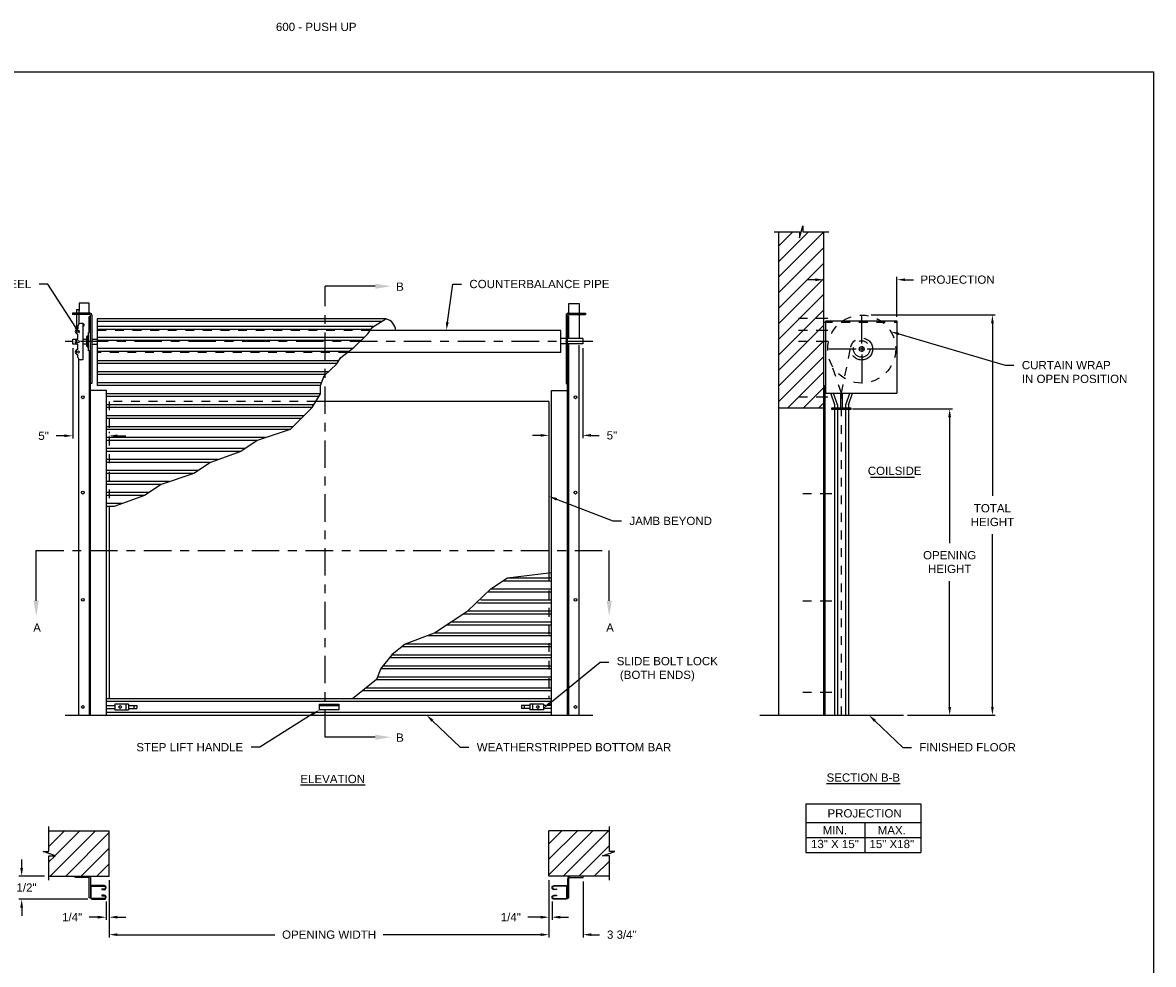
# Model space of a CAD drawing. Header units: inches. Extents: x 169.6 to 213.7, y 214.8 to 267.4.
# Tile 43 of 43: x 176.2 to 189.1, y 256.7 to 267.4. Entities that reach past the tile are written whole.
import ezdxf
from ezdxf import colors
from ezdxf.entities.mleader import LeaderData, LeaderLine
from ezdxf.math import Vec2, Vec3

# ---------------------------------------------------------------- set-up
doc = ezdxf.new("R2010")
doc.units = ezdxf.units.IN
doc.header["$LTSCALE"] = 0.25
doc.header["$MEASUREMENT"] = 0
for name, pattern in [('CENTER', [2, 1.25, -0.25, 0.25, -0.25]), ('CENTER2', [1.125, 0.75, -0.125, 0.125, -0.125]), ('HIDDEN', [0.375, 0.25, -0.125]), ('HIDDEN2', [0.1875, 0.125, -0.0625])]:
    doc.linetypes.add(name, pattern=pattern)
for name, color, linetype in [('ANNOTATIONS', 1, 'Continuous'), ('PUSH UP', 7, 'Continuous'), ('SECTION CUTS', 6, 'CENTER')]:
    doc.layers.add(name, color=color, linetype=linetype)
doc.styles.add('ARIAL', font='arial.ttf', dxfattribs={"height": 0.09375})
doc.styles.get("Standard").update_dxf_attribs({"font": 'romans.shx'})
doc.dimstyles.new('STANDARD$0', dxfattribs={"dimtxt": 0.09375, "dimasz": 0.09375, "dimexe": 0.03125, "dimexo": 0.046875, "dimgap": 0.09, "dimtad": 0, "dimtih": 1, "dimtoh": 1, "dimdec": 4, "dimzin": 0, "dimdsep": 46, "dimtxsty": 'ARIAL', "dimcen": 0.09, "dimadec": 0, "dimazin": 0, "dimtfac": 1, "dimtdec": 4, "dimtofl": 0, "dimtmove": 0, "dimatfit": 1, "dimfxl": 1, "dimtolj": 1, "dimtzin": 0, "dimarcsym": 0})
pattern_1 = [(45, (-18.84794, -0.0363), (-0.08838835, 0.08838835), [])]

# ---------------------------------------------------------------- blocks, each defined once
blk = doc.blocks.new('*D2')
at = {"layer": 'ANNOTATIONS', "color": 0, "lineweight": -2, "transparency": 16777216}
for p, q in [((176.769, 263.73), (176.769, 262.702)), ((176.675, 262.733), (176.581, 262.733)), ((177.185, 262.78), (177.185, 262.764)), ((177.278, 262.733), (177.372, 262.733))]:
    blk.add_line(p, q, dxfattribs=at)
at = {"layer": 'ANNOTATIONS', "color": 0, "transparency": 16777216}
for points in [[(176.675, 262.749), (176.675, 262.718), (176.769, 262.733)], [(177.278, 262.749), (177.278, 262.718), (177.185, 262.733)]]:
    blk.add_solid(points, dxfattribs=at)
at = {"layer": 'defpoints', "color": 0, "transparency": 16777216}
for p in [(176.769, 263.777), (176.769, 262.733), (177.185, 262.733)]:
    blk.add_point(p, dxfattribs=at)
at = {"layer": 'ANNOTATIONS', "color": 0, "transparency": 16777216, "insert": (176.438, 262.733), "char_height": 0.0938, "attachment_point": 5, "style": 'ARIAL'}
blk.add_mtext('\\A1;5"', dxfattribs=at)
blk = doc.blocks.new('*D3')
at = {"layer": 'ANNOTATIONS', "color": 0, "lineweight": -2, "transparency": 16777216}
for p, q in [((182.569, 263.731), (182.569, 262.707)), ((182.091, 262.738), (181.997, 262.738)), ((182.185, 262.785), (182.185, 262.77)), ((182.663, 262.738), (182.757, 262.738))]:
    blk.add_line(p, q, dxfattribs=at)
at = {"layer": 'ANNOTATIONS', "color": 0, "transparency": 16777216}
for points in [[(182.091, 262.754), (182.091, 262.723), (182.185, 262.738)], [(182.663, 262.754), (182.663, 262.723), (182.569, 262.738)]]:
    blk.add_solid(points, dxfattribs=at)
at = {"layer": 'defpoints', "color": 0, "transparency": 16777216}
for p in [(182.569, 263.778), (182.185, 262.738), (182.185, 262.738)]:
    blk.add_point(p, dxfattribs=at)
at = {"layer": 'ANNOTATIONS', "color": 0, "transparency": 16777216, "insert": (182.901, 262.738), "char_height": 0.0938, "attachment_point": 5, "style": 'ARIAL'}
blk.add_mtext('\\A1;5"', dxfattribs=at)
blk = doc.blocks.new('*D4')
at = {"layer": 'ANNOTATIONS', "color": 0, "lineweight": -2, "transparency": 16777216}
for p, q in [((185.31, 264.072), (185.31, 264.539)), ((186.142, 264.087), (186.142, 264.539)), ((185.216, 264.508), (185.122, 264.508)), ((186.236, 264.508), (186.33, 264.508))]:
    blk.add_line(p, q, dxfattribs=at)
at = {"layer": 'ANNOTATIONS', "color": 0, "transparency": 16777216}
for points in [[(185.216, 264.523), (185.216, 264.492), (185.31, 264.508)], [(186.236, 264.523), (186.236, 264.492), (186.142, 264.508)]]:
    blk.add_solid(points, dxfattribs=at)
at = {"layer": 'defpoints', "color": 0, "transparency": 16777216}
for p in [(186.142, 264.508), (185.31, 264.025), (186.142, 264.041)]:
    blk.add_point(p, dxfattribs=at)
at = {"layer": 'ANNOTATIONS', "color": 0, "transparency": 16777216, "insert": (186.832, 264.508), "char_height": 0.09375, "attachment_point": 5, "style": 'ARIAL'}
blk.add_mtext('\\A1;PROJECTION', dxfattribs=at)
blk = doc.blocks.new('*D5')
at = {"layer": 'ANNOTATIONS', "color": 0, "lineweight": -2, "transparency": 16777216}
for p, q in [((185.638, 263.038), (186.773, 263.038)), ((186.742, 262.944), (186.742, 261.514)), ((186.742, 259.65), (186.742, 261.079)), ((186.263, 259.556), (186.773, 259.556))]:
    blk.add_line(p, q, dxfattribs=at)
at = {"layer": 'ANNOTATIONS', "color": 0, "transparency": 16777216}
for points in [[(186.726, 262.944), (186.758, 262.944), (186.742, 263.038)], [(186.726, 259.65), (186.758, 259.65), (186.742, 259.556)]]:
    blk.add_solid(points, dxfattribs=at)
at = {"layer": 'defpoints', "color": 0, "transparency": 16777216}
for p in [(185.591, 263.038), (186.216, 259.556), (186.742, 259.556)]:
    blk.add_point(p, dxfattribs=at)
at = {"layer": 'ANNOTATIONS', "color": 0, "transparency": 16777216, "insert": (186.742, 261.297), "char_height": 0.09375, "attachment_point": 5, "style": 'ARIAL'}
blk.add_mtext('\\A1;OPENING\\PHEIGHT', dxfattribs=at)
blk = doc.blocks.new('*D6')
at = {"layer": 'ANNOTATIONS', "color": 0, "lineweight": -2, "transparency": 16777216}
for p, q in [((185.851, 264.107), (187.26, 264.107)), ((187.228, 264.013), (187.228, 262.049)), ((187.228, 259.65), (187.228, 261.614)), ((186.263, 259.556), (187.26, 259.556))]:
    blk.add_line(p, q, dxfattribs=at)
at = {"layer": 'ANNOTATIONS', "color": 0, "transparency": 16777216}
for points in [[(187.213, 264.013), (187.244, 264.013), (187.228, 264.107)], [(187.213, 259.65), (187.244, 259.65), (187.228, 259.556)]]:
    blk.add_solid(points, dxfattribs=at)
at = {"layer": 'defpoints', "color": 0, "transparency": 16777216}
for p in [(185.804, 264.107), (186.216, 259.556), (187.228, 259.556)]:
    blk.add_point(p, dxfattribs=at)
at = {"layer": 'ANNOTATIONS', "color": 0, "transparency": 16777216, "insert": (187.228, 261.831), "char_height": 0.0938, "attachment_point": 5, "style": 'ARIAL'}
blk.add_mtext('\\A1;TOTAL \\PHEIGHT', dxfattribs=at)
blk = doc.blocks.new('*D7')
at = {"layer": 'ANNOTATIONS', "color": 0, "lineweight": -2, "transparency": 16777216}
for p, q in [((177.185, 257.68), (177.185, 257.03)), ((182.185, 257.68), (182.185, 257.03)), ((177.278, 257.061), (179.068, 257.061)), ((182.091, 257.061), (180.301, 257.061))]:
    blk.add_line(p, q, dxfattribs=at)
at = {"layer": 'ANNOTATIONS', "color": 0, "transparency": 16777216}
for points in [[(177.278, 257.077), (177.278, 257.046), (177.185, 257.061)], [(182.091, 257.077), (182.091, 257.046), (182.185, 257.061)]]:
    blk.add_solid(points, dxfattribs=at)
at = {"layer": 'defpoints', "color": 0, "transparency": 16777216}
for p in [(177.185, 257.727), (182.185, 257.727), (182.185, 257.061)]:
    blk.add_point(p, dxfattribs=at)
at = {"layer": 'ANNOTATIONS', "color": 0, "transparency": 16777216, "insert": (179.685, 257.061), "char_height": 0.09375, "attachment_point": 5, "style": 'ARIAL'}
blk.add_mtext('\\A1;OPENING WIDTH', dxfattribs=at)
blk = doc.blocks.new('*D8')
at = {"layer": 'ANNOTATIONS', "color": 0, "lineweight": -2, "transparency": 16777216}
for p, q in [((182.185, 257.68), (182.185, 257.03)), ((182.573, 257.665), (182.573, 257.03)), ((182.091, 257.061), (181.997, 257.061)), ((182.667, 257.061), (182.761, 257.061))]:
    blk.add_line(p, q, dxfattribs=at)
at = {"layer": 'ANNOTATIONS', "color": 0, "transparency": 16777216}
for points in [[(182.091, 257.077), (182.091, 257.046), (182.185, 257.061)], [(182.667, 257.077), (182.667, 257.046), (182.573, 257.061)]]:
    blk.add_solid(points, dxfattribs=at)
at = {"layer": 'defpoints', "color": 0, "transparency": 16777216}
for p in [(182.185, 257.727), (182.573, 257.712), (182.573, 257.061)]:
    blk.add_point(p, dxfattribs=at)
at = {"layer": 'ANNOTATIONS', "color": 0, "transparency": 16777216, "insert": (183.014, 257.061), "char_height": 0.0938, "attachment_point": 5, "style": 'ARIAL'}
blk.add_mtext('\\A1;3 3/4"', dxfattribs=at)
blk = doc.blocks.new('*D9')
at = {"layer": 'ANNOTATIONS', "color": 0, "lineweight": -2, "transparency": 16777216}
for p, q in [((176.189, 257.821), (176.189, 257.915)), ((176.45, 257.727), (176.157, 257.727)), ((176.943, 257.464), (176.157, 257.464)), ((176.189, 257.37), (176.189, 257.276))]:
    blk.add_line(p, q, dxfattribs=at)
at = {"layer": 'ANNOTATIONS', "color": 0, "transparency": 16777216}
for points in [[(176.173, 257.821), (176.204, 257.821), (176.189, 257.727)], [(176.173, 257.37), (176.204, 257.37), (176.189, 257.464)]]:
    blk.add_solid(points, dxfattribs=at)
at = {"layer": 'defpoints', "color": 0, "transparency": 16777216}
for p in [(176.497, 257.727), (176.189, 257.464), (176.989, 257.464)]:
    blk.add_point(p, dxfattribs=at)
at = {"layer": 'ANNOTATIONS', "color": 0, "transparency": 16777216, "insert": (176.189, 257.596), "char_height": 0.0938, "attachment_point": 5, "style": 'ARIAL'}
blk.add_mtext('\\A1;2 1/2"', dxfattribs=at)
blk = doc.blocks.new('*D10')
at = {"layer": 'ANNOTATIONS', "color": 0, "lineweight": -2, "transparency": 16777216}
for p, q in [((177.185, 257.68), (177.185, 257.229)), ((177.149, 257.44), (177.149, 257.229)), ((177.055, 257.26), (176.957, 257.26)), ((177.278, 257.26), (177.372, 257.26))]:
    blk.add_line(p, q, dxfattribs=at)
at = {"layer": 'ANNOTATIONS', "color": 0, "transparency": 16777216}
for points in [[(177.055, 257.276), (177.055, 257.244), (177.149, 257.26)], [(177.278, 257.276), (177.278, 257.244), (177.185, 257.26)]]:
    blk.add_solid(points, dxfattribs=at)
at = {"layer": 'defpoints', "color": 0, "transparency": 16777216}
for p in [(177.185, 257.727), (177.149, 257.487), (177.149, 257.26)]:
    blk.add_point(p, dxfattribs=at)
at = {"layer": 'ANNOTATIONS', "color": 0, "transparency": 16777216, "insert": (176.763, 257.26), "char_height": 0.0938, "attachment_point": 5, "style": 'ARIAL'}
blk.add_mtext('\\A1;1/4"', dxfattribs=at)
blk = doc.blocks.new('*D11')
at = {"layer": 'ANNOTATIONS', "color": 0, "lineweight": -2, "transparency": 16777216}
for p, q in [((182.185, 257.68), (182.185, 257.229)), ((182.22, 257.44), (182.22, 257.229)), ((182.091, 257.26), (181.945, 257.26)), ((182.314, 257.26), (182.408, 257.26))]:
    blk.add_line(p, q, dxfattribs=at)
at = {"layer": 'ANNOTATIONS', "color": 0, "transparency": 16777216}
for points in [[(182.091, 257.276), (182.091, 257.244), (182.185, 257.26)], [(182.314, 257.276), (182.314, 257.244), (182.22, 257.26)]]:
    blk.add_solid(points, dxfattribs=at)
at = {"layer": 'defpoints', "color": 0, "transparency": 16777216}
for p in [(182.185, 257.727), (182.22, 257.487), (182.22, 257.26)]:
    blk.add_point(p, dxfattribs=at)
at = {"layer": 'ANNOTATIONS', "color": 0, "transparency": 16777216, "insert": (181.751, 257.26), "char_height": 0.0938, "attachment_point": 5, "style": 'ARIAL'}
blk.add_mtext('\\A1;1/4"', dxfattribs=at)

msp = doc.modelspace()

# ---------------------------------------------------------------- hatches: boundary and pattern name
at = {"layer": 'PUSH UP', "linetype": 'Continuous'}
h = msp.add_hatch(dxfattribs=at)
h.set_pattern_fill('ANSI31', color=256, style=0)
h.set_pattern_definition([(45, (-18.84794, 0.43554), (-0.088388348, 0.088388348), [])])
h.paths.add_polyline_path([(185.30965, 264.31956), (185.30965, 265.05416), (185.07316, 265.05416), (185.07316, 265.11881), (185.03474, 264.98546), (185.03474, 265.05416), (184.79403, 265.05416), (184.79403, 264.50386)])
h.paths.add_polyline_path([(184.79403, 264.50386), (184.79403, 263.05244), (185.30965, 263.05244), (185.30965, 264.3058), (185.30965, 264.31956)])
at = {"layer": 'PUSH UP'}
h = msp.add_hatch(dxfattribs=at)
h.set_pattern_fill('ANSI31', color=256, style=0)
h.set_pattern_definition(pattern_1)
h.paths.add_polyline_path([(177.18465, 258.24288), (176.49715, 258.24288), (176.49715, 258.00568), (176.43305, 258.00568), (176.57512, 257.95878), (176.49715, 257.95878), (176.49715, 257.72726), (177.18465, 257.72726), (177.18465, 257.88976)])
h = msp.add_hatch(dxfattribs=at)
h.set_pattern_fill('ANSI31', color=256, style=0)
h.set_pattern_definition(pattern_1)
h.paths.add_polyline_path([(182.93625, 258.00568), (182.87215, 258.00568), (182.87215, 258.24288), (182.18465, 258.24288), (182.18465, 257.72726), (182.20282, 257.72726), (182.87215, 257.72726), (182.87215, 257.95878), (182.79418, 257.95878)])

# ---------------------------------------------------------------- linework, layer by layer
at = {"layer": 'ANNOTATIONS', "linetype": 'Continuous'}
msp.add_line((185.84061, 262.26405), (186.34373, 262.26405), dxfattribs=at)
at = {"layer": 'ANNOTATIONS'}
for p, q in [((185.1061, 258.54701), (185.1061, 257.99564)), ((185.1061, 258.54701), (186.41387, 258.54701)), ((186.41387, 258.54701), (186.41387, 257.99564)), ((185.1061, 258.33554), (186.41387, 258.33554)), ((185.77896, 258.33554), (185.77896, 257.99564)), ((185.1061, 258.16559), (186.41387, 258.16559)), ((185.1061, 257.99564), (186.41387, 257.99564))]:
    msp.add_line(p, q, dxfattribs=at)
at = {"layer": 'defpoints'}
msp.add_lwpolyline([(189.05875, 254.13516), (169.58887, 254.13516), (169.58887, 266.87027), (189.05875, 266.87027)], close=True, dxfattribs=at)
at = {"layer": 'PUSH UP', "linetype": 'Continuous'}
for p, q in [((184.74764, 265.05416), (185.03474, 265.05416)), ((184.79403, 265.05416), (184.79403, 259.5558)), ((185.03474, 264.98546), (185.07316, 265.11881)), ((185.03474, 265.05416), (185.03474, 264.98546)), ((185.07316, 265.11881), (185.07316, 265.05416)), ((185.07316, 265.05416), (185.36835, 265.05416)), ((185.30965, 259.5558), (185.30965, 265.05416)), ((176.81399, 264.16819), (176.81399, 264.12784)), ((176.81399, 264.16819), (176.84334, 264.16819)), ((176.84334, 264.12784), (176.84334, 264.16819)), ((176.95793, 264.12784), (176.95793, 264.23941)), ((182.41187, 264.12784), (182.41187, 264.23832)), ((176.81399, 264.11279), (176.81399, 263.94666)), ((176.84334, 264.00535), (176.84334, 264.11279)), ((176.88632, 264.00871), (176.85698, 264.00871)), ((176.88632, 264.00871), (176.88632, 263.59789)), ((176.95746, 263.90754), (176.95746, 264.08841)), ((176.97305, 259.5558), (176.97305, 264.10573)), ((180.17701, 263.97003), (180.3319, 264.0629)), ((182.39625, 259.5558), (182.39625, 264.08841)), ((182.41187, 263.84023), (182.41187, 264.08841)), ((185.33456, 264.04056), (186.14239, 264.04056)), ((185.33456, 263.2196), (185.33456, 264.04056)), ((185.74163, 263.7821), (185.74163, 264.0946)), ((186.14239, 264.04056), (186.14239, 263.2196)), ((176.82763, 263.97937), (176.82763, 263.95002)), ((176.82763, 263.83264), (176.82763, 263.89133)), ((179.96615, 263.73633), (180.1242, 263.89089)), ((180.1242, 263.89089), (180.17701, 263.97003)), ((182.32002, 263.9308), (180.15083, 263.9308)), ((182.32002, 263.6808), (182.32002, 263.9308)), ((176.76894, 263.83264), (176.82763, 263.83264)), ((176.76894, 263.77396), (176.76894, 263.83264)), ((176.82763, 263.77396), (176.76894, 263.77396)), ((176.82763, 263.71527), (176.82763, 263.77396)), ((176.88632, 263.83264), (176.92627, 263.83264)), ((176.92627, 263.77396), (176.88632, 263.77396)), ((182.38062, 263.84023), (182.32002, 263.84023)), ((182.38062, 263.77763), (182.32002, 263.77763)), ((182.56914, 263.84023), (182.39623, 263.84023)), ((182.56914, 263.77763), (182.39625, 263.77763)), ((182.41187, 259.5558), (182.41187, 263.77763)), ((182.56914, 263.84023), (182.56914, 263.77763)), ((176.82763, 263.62723), (176.82763, 263.65658)), ((176.95746, 263.69921), (176.95746, 259.5558)), ((179.77043, 263.54613), (179.81795, 263.62527)), ((179.81795, 263.62527), (179.96615, 263.73633)), ((182.32002, 263.6808), (179.89205, 263.6808)), ((176.88632, 263.59789), (176.85698, 263.59789)), ((179.62787, 263.41422), (179.70179, 263.48281)), ((179.70179, 263.48281), (179.77043, 263.54613)), ((179.58594, 263.3058), (179.62787, 263.41422)), ((177.1534, 263.24687), (176.97305, 263.24687)), ((177.1534, 259.5558), (177.1534, 263.24687)), ((179.58594, 263.21205), (179.58594, 263.3058)), ((182.2159, 263.24687), (182.39625, 263.24687)), ((182.2159, 259.5558), (182.2159, 263.24687)), ((185.30965, 263.3058), (185.32528, 263.3058)), ((185.32528, 259.5558), (185.32528, 263.3058)), ((179.49219, 263.0558), (179.58594, 263.21205)), ((182.18465, 263.12374), (179.53295, 263.12374)), ((182.18465, 263.12374), (182.18465, 261.17593)), ((185.33456, 263.2196), (186.14239, 263.2196)), ((185.43465, 263.08653), (185.38894, 263.2196)), ((185.4659, 263.08653), (185.42019, 263.2196)), ((185.55965, 263.08653), (185.60536, 263.2196)), ((185.5909, 263.08653), (185.63661, 263.2196)), ((179.24219, 262.8058), (179.49219, 263.0558)), ((184.79403, 263.05244), (185.30965, 263.05244)), ((185.43465, 259.5558), (185.43465, 263.08653)), ((185.4659, 263.08653), (185.4659, 259.5558)), ((185.55965, 259.5558), (185.55965, 263.08653)), ((185.5909, 263.08653), (185.5909, 259.5558)), ((178.14844, 262.3058), (177.77344, 262.1808)), ((177.77344, 262.1808), (177.58594, 262.0558)), ((177.58594, 262.0558), (177.24219, 261.9308)), ((177.18465, 261.9308), (177.18465, 259.74212)), ((180.55519, 260.36712), (180.39894, 260.24212)), ((180.39894, 260.24212), (180.27394, 260.08587)), ((180.27394, 260.08587), (180.22569, 259.96087)), ((180.22569, 259.96087), (180.06944, 259.83587)), ((180.06944, 259.83587), (179.95003, 259.74212)), ((179.57365, 259.68367), (179.79565, 259.68367)), ((179.57365, 259.68367), (179.57365, 259.61658)), ((179.57365, 259.66805), (179.79565, 259.66805)), ((179.79565, 259.68367), (179.79565, 259.61658)), ((182.12215, 259.6808), (181.9659, 259.6808)), ((179.79565, 259.61658), (179.57365, 259.61658)), ((184.58467, 259.5558), (186.2159, 259.5558)), ((176.49715, 258.00568), (176.49715, 258.28976)), ((182.87215, 258.00568), (182.87215, 258.28976)), ((176.57512, 257.95878), (176.43305, 258.00568)), ((176.43305, 258.00568), (176.49715, 258.00568)), ((176.49715, 257.68038), (176.49715, 257.95878)), ((176.49715, 257.95878), (176.57512, 257.95878)), ((182.79418, 257.95878), (182.93625, 258.00568)), ((182.87215, 257.95878), (182.79418, 257.95878)), ((182.93625, 258.00568), (182.87215, 258.00568)), ((182.87215, 257.68038), (182.87215, 257.95878))]:
    msp.add_line(p, q, dxfattribs=at)
at = {"layer": 'PUSH UP'}
for p, q in [((176.96768, 264.12784), (176.76752, 264.12784)), ((176.76752, 264.12784), (176.76752, 264.11279)), ((176.95793, 264.23941), (176.84334, 264.23941)), ((176.84334, 264.23941), (176.84334, 264.15927)), ((182.40162, 264.12784), (182.60178, 264.12784)), ((182.41187, 264.23881), (182.5284, 264.23881)), ((182.5284, 264.23881), (182.5284, 263.84646)), ((182.60178, 264.12784), (182.60178, 264.11279)), ((176.96568, 264.11279), (176.76752, 264.11279)), ((176.95743, 264.08841), (176.97309, 264.08841)), ((176.98868, 264.10453), (176.98868, 263.32664)), ((180.3319, 264.0629), (177.04928, 264.0629)), ((177.04928, 264.0629), (177.04928, 263.3058)), ((180.27978, 264.03165), (177.04928, 264.03165)), ((182.38062, 264.10453), (182.38062, 263.32664)), ((182.39621, 264.10499), (182.39621, 264.08841)), ((182.41187, 264.08841), (182.39625, 264.08841)), ((182.40362, 264.11279), (182.60178, 264.11279)), ((176.95019, 263.86767), (176.93225, 263.86767)), ((176.93225, 263.86767), (176.93225, 263.74341)), ((176.95019, 263.69921), (176.95019, 263.90754)), ((176.97305, 263.90754), (176.95019, 263.90754)), ((180.18502, 263.97484), (177.04928, 263.97484)), ((180.15936, 263.94359), (177.04928, 263.94359)), ((176.93225, 263.8605), (176.92627, 263.8605)), ((176.92627, 263.8605), (176.92627, 263.75178)), ((176.92627, 263.75178), (176.93225, 263.75178)), ((176.93225, 263.74341), (176.95019, 263.74341)), ((176.98868, 263.83243), (177.04928, 263.83243)), ((176.98868, 263.77388), (177.04928, 263.77388)), ((180.08222, 263.84984), (177.04928, 263.84984)), ((180.05026, 263.81859), (177.04928, 263.81859)), ((182.5284, 259.5558), (182.5284, 263.76362)), ((176.97305, 263.69921), (176.95019, 263.69921)), ((179.95081, 263.72484), (177.04928, 263.72484)), ((179.90911, 263.69359), (177.04928, 263.69359)), ((176.8408, 259.5558), (176.84044, 263.60299)), ((179.795, 263.58705), (177.04928, 263.58705)), ((179.77624, 263.5558), (177.04928, 263.5558)), ((179.67941, 263.46205), (177.04928, 263.46205)), ((179.64573, 263.4308), (177.04928, 263.4308)), ((176.98868, 263.32664), (176.97305, 263.32664)), ((179.59802, 263.33705), (177.04928, 263.33705)), ((179.58594, 263.3058), (177.04928, 263.3058)), ((182.38062, 263.32664), (182.39625, 263.32664)), ((179.58594, 263.21205), (177.1534, 263.21205)), ((179.56719, 263.1808), (177.1534, 263.1808)), ((185.50386, 263.04838), (185.50386, 263.21253)), ((185.50386, 263.21253), (185.51864, 263.21253)), ((185.51864, 263.21253), (185.51864, 263.04838)), ((179.51094, 263.08705), (177.1534, 263.08705)), ((179.49219, 263.0558), (177.1534, 263.0558)), ((185.62207, 263.04797), (185.39869, 263.04797)), ((185.39869, 263.04797), (185.39869, 263.03755)), ((185.39869, 263.03755), (185.62207, 263.03755)), ((185.62207, 263.03755), (185.62207, 263.04797)), ((179.39844, 262.96205), (177.1534, 262.96205)), ((179.36719, 262.9308), (177.1534, 262.9308)), ((179.27344, 262.83705), (177.1534, 262.83705)), ((179.24219, 262.8058), (177.1534, 262.8058)), ((178.96094, 262.71205), (177.1534, 262.71205)), ((179.24219, 262.8058), (178.86719, 262.6808)), ((178.86719, 262.6808), (177.1534, 262.6808)), ((178.72656, 262.58705), (177.1534, 262.58705)), ((178.86719, 262.6808), (178.67969, 262.5558)), ((178.67969, 262.5558), (177.1534, 262.5558)), ((178.42187, 262.46205), (177.1534, 262.46205)), ((178.67969, 262.5558), (178.33594, 262.4308)), ((178.33594, 262.4308), (177.1534, 262.4308)), ((178.19531, 262.33705), (177.1534, 262.33705)), ((178.33594, 262.4308), (178.14844, 262.3058)), ((178.14844, 262.3058), (177.1534, 262.3058)), ((177.86719, 262.21205), (177.1534, 262.21205)), ((177.77344, 262.1808), (177.1534, 262.1808)), ((177.63281, 262.08705), (177.1534, 262.08705)), ((177.58594, 262.0558), (177.1534, 262.0558)), ((177.32812, 261.96205), (177.1534, 261.96205)), ((177.24219, 261.9308), (177.1534, 261.9308)), ((181.71276, 261.11712), (182.2159, 261.17983)), ((181.52526, 260.99212), (181.71276, 261.11712)), ((181.66589, 261.08587), (182.2159, 261.08587)), ((181.71276, 261.11712), (182.2159, 261.11712)), ((181.26389, 260.74212), (181.52526, 260.99212)), ((181.49647, 260.96087), (182.2159, 260.96087)), ((181.52526, 260.99212), (182.2159, 260.99212)), ((181.37353, 260.83587), (182.2159, 260.83587)), ((181.41008, 260.86712), (182.2159, 260.86712)), ((180.88235, 260.49212), (181.26389, 260.74212)), ((181.21619, 260.71087), (182.2159, 260.71087)), ((181.26389, 260.74212), (182.2159, 260.74212)), ((181.02543, 260.58587), (182.2159, 260.58587)), ((181.07312, 260.61712), (182.2159, 260.61712)), ((180.55519, 260.36712), (180.88235, 260.49212)), ((180.80056, 260.46087), (182.2159, 260.46087)), ((180.88235, 260.49212), (182.2159, 260.49212)), ((180.51613, 260.33587), (182.2159, 260.33587)), ((180.55519, 260.36712), (182.2159, 260.36712)), ((180.37394, 260.21087), (182.2159, 260.21087)), ((180.39894, 260.24212), (182.2159, 260.24212)), ((180.27394, 260.08587), (182.2159, 260.08587)), ((180.29894, 260.11712), (182.2159, 260.11712)), ((180.22569, 259.96087), (182.2159, 259.96087)), ((180.23775, 259.99212), (182.2159, 259.99212)), ((180.06944, 259.83587), (182.2159, 259.83587)), ((180.1085, 259.86712), (182.2159, 259.86712)), ((182.2159, 259.74212), (177.1534, 259.74212)), ((182.2159, 259.71087), (177.1534, 259.71087)), ((177.1534, 259.66518), (177.24715, 259.66518)), ((177.1534, 259.63393), (177.24715, 259.63393)), ((177.24715, 259.6808), (177.24715, 259.6183)), ((177.4034, 259.6808), (177.24715, 259.6808)), ((177.37215, 259.6808), (177.37215, 259.6183)), ((177.4034, 259.6808), (177.4034, 259.6183)), ((177.4034, 259.66518), (177.49715, 259.66518)), ((177.4034, 259.63393), (177.49715, 259.63393)), ((177.4659, 259.66518), (177.4659, 259.63393)), ((177.49715, 259.66518), (177.49715, 259.63393)), ((181.9659, 259.66518), (181.87215, 259.66518)), ((181.87215, 259.66518), (181.87215, 259.63393)), ((181.9659, 259.63393), (181.87215, 259.63393)), ((181.9034, 259.66518), (181.9034, 259.63393)), ((181.9659, 259.6808), (181.9659, 259.6183)), ((181.99715, 259.6808), (181.99715, 259.6183)), ((182.12215, 259.6808), (182.12215, 259.6183)), ((182.2159, 259.66518), (182.12215, 259.66518)), ((182.2159, 259.63393), (182.12215, 259.63393)), ((176.68465, 259.5558), (182.68465, 259.5558)), ((182.2159, 259.58705), (177.1534, 259.58705)), ((177.24715, 259.6183), (177.4034, 259.6183)), ((182.12215, 259.6183), (181.9659, 259.6183)), ((176.49715, 258.24288), (177.18465, 258.24288)), ((177.18465, 257.72726), (177.18465, 258.24288)), ((182.18465, 257.72726), (182.18465, 258.24288)), ((182.87215, 258.24288), (182.18465, 258.24288)), ((176.49715, 257.72726), (177.18465, 257.72726)), ((182.87215, 257.72726), (182.18465, 257.72726))]:
    msp.add_line(p, q, dxfattribs=at)
at = {"layer": 'PUSH UP', "linetype": 'CENTER2', "ltscale": 0.7}
for p, q in [((185.35523, 264.06764), (184.94898, 264.06764)), ((185.35523, 263.93205), (184.94898, 263.93205)), ((185.35523, 263.80589), (184.94898, 263.80589)), ((185.35523, 263.17106), (184.94898, 263.17106)), ((185.40211, 262.07216), (184.99586, 262.07216)), ((185.40211, 260.85341), (184.99586, 260.85341)), ((185.40211, 259.81586), (184.99586, 259.81586))]:
    msp.add_line(p, q, dxfattribs=at)
at = {"layer": 'PUSH UP', "linetype": 'HIDDEN'}
for p, q in [((185.30965, 264.02494), (186.14239, 264.02494)), ((185.51143, 263.2196), (185.61918, 263.74473)), ((185.51143, 263.2196), (185.39995, 263.54088)), ((177.18465, 263.12374), (177.18465, 261.9308)), ((179.53295, 263.12374), (177.18465, 263.12374)), ((185.51143, 259.5558), (185.51143, 263.2196)), ((182.18465, 261.17593), (182.18465, 259.74212))]:
    msp.add_line(p, q, dxfattribs=at)
at = {"layer": 'PUSH UP', "linetype": 'HIDDEN2'}
for p, q in [((180.15083, 263.9308), (177.04928, 263.9308)), ((179.89205, 263.6808), (177.04928, 263.6808))]:
    msp.add_line(p, q, dxfattribs=at)
at = {"layer": 'PUSH UP', "linetype": 'CENTER'}
for p, q in [((182.68465, 263.80504), (176.68465, 263.80504)), ((185.74163, 263.75085), (185.74163, 263.68835)), ((185.67913, 263.7196), (185.36663, 263.7196)), ((185.77288, 263.7196), (185.71038, 263.7196)), ((185.74163, 263.6571), (185.74163, 263.3446)), ((186.11663, 263.7196), (185.80413, 263.7196))]:
    msp.add_line(p, q, dxfattribs=at)
at = {"layer": 'PUSH UP', "linetype": 'Continuous'}
for points in [[(176.97339, 257.69215), (176.97339, 257.47941), (176.95743, 257.47941), (176.95743, 257.69525, 0.39964715), (176.94138, 257.71163), (176.79623, 257.71163), (176.79623, 257.72726), (176.93828, 257.72726, -0.41421356)], [(182.39591, 257.69215), (182.39591, 257.47941), (182.41187, 257.47941), (182.41187, 257.69525, -0.39964715), (182.42792, 257.71163), (182.57307, 257.71163), (182.57307, 257.72726), (182.43102, 257.72726, 0.41421356)]]:
    msp.add_lwpolyline(points, format="xyb", close=True, dxfattribs=at)
for points in [[(176.97339, 257.47983, 0.41421356), (176.98944, 257.46378), (177.12535, 257.46378, 1.01792855), (177.12535, 257.51016), (177.09882, 257.50923), (177.09882, 257.50216), (177.12535, 257.50308, -1.0258964), (177.12535, 257.47085), (176.98949, 257.47085, -0.41421356), (176.98046, 257.47988), (176.98046, 257.60317, -0.41421356), (176.98949, 257.6122), (177.12535, 257.6122, -1.03553031), (177.12505, 257.57998), (177.09882, 257.5809), (177.09882, 257.57383), (177.12535, 257.5729, 1.01792855), (177.12535, 257.61928), (176.98944, 257.61928, 0.41421356), (176.97339, 257.60322)], [(182.39591, 257.47983, -0.41421356), (182.37986, 257.46378), (182.24395, 257.46378, -1.01792855), (182.24395, 257.51016), (182.27048, 257.50923), (182.27048, 257.50216), (182.24395, 257.50308, 1.0258964), (182.24395, 257.47085), (182.37981, 257.47085, 0.41421356), (182.38884, 257.47988), (182.38884, 257.60317, 0.41421356), (182.37981, 257.6122), (182.24395, 257.6122, 1.03553031), (182.24425, 257.57998), (182.27048, 257.5809), (182.27048, 257.57383), (182.24395, 257.5729, -1.01792855), (182.24395, 257.61928), (182.37986, 257.61928, -0.41421356), (182.39591, 257.60322)]]:
    msp.add_lwpolyline(points, format="xyb", dxfattribs=at)
at = {"layer": 'PUSH UP', "linetype": 'HIDDEN'}
msp.add_circle((185.74163, 263.7196), 0.38692, dxfattribs=at)
at = {"layer": 'PUSH UP'}
for centre, radius in [((176.82763, 263.92068), 0.01467), ((176.82763, 263.8033), 0.01467), ((176.82763, 263.68592), 0.01467), ((177.30965, 259.64955), 0.01563), ((182.05965, 259.64955), 0.01562)]:
    msp.add_circle(centre, radius, dxfattribs=at)
at = {"layer": 'PUSH UP', "linetype": 'CENTER'}
for radius in [0.125, 0.09375]:
    msp.add_circle((185.74163, 263.7196), radius, dxfattribs=at)
at = {"layer": 'PUSH UP', "linetype": 'Continuous'}
for centre, radius in [((185.74163, 263.7196), 0.02817), ((176.88364, 263.17106), 0.01562), ((182.48566, 263.17106), 0.01562), ((176.88364, 262.08705), 0.01562), ((182.48566, 262.08705), 0.01562), ((176.88364, 260.8683), 0.01562), ((182.48566, 260.8683), 0.01562), ((176.88364, 259.64955), 0.01562), ((177.30965, 259.64955), 0.01562), ((182.05965, 259.64955), 0.01562), ((182.48566, 259.64955), 0.01562)]:
    msp.add_circle(centre, radius, dxfattribs=at)
for centre, radius, start, end in [((176.96524, 264.10453), 0.02344, 360, 84.019084), ((182.40406, 264.10453), 0.02344, 95.980916, 180), ((176.85698, 263.97937), 0.02934, 90, 180), ((176.88314, 263.99466), 0.01562, 281.751522, 115.887628), ((176.96528, 264.10499), 0.00781, 360, 87.037905), ((180.29808, 263.92125), 0.14564, 3.759996, 76.569344), ((182.40402, 264.10499), 0.00781, 92.962095, 180), ((176.82763, 263.92068), 0.02934, 90, 270), ((176.82763, 263.8033), 0.02934, 90, 270), ((176.82763, 263.68592), 0.02934, 90, 270), ((176.85698, 263.62723), 0.02934, 180, 270)]:
    msp.add_arc(centre, radius, start, end, dxfattribs=at)
at = {"layer": 'SECTION CUTS'}
for p, q in [((179.63943, 259.30646), (179.63943, 264.43384)), ((176.35461, 261.42794), (182.87056, 261.42794))]:
    msp.add_line(p, q, dxfattribs=at)

# ---------------------------------------------------------------- texts
at = {"layer": 'ANNOTATIONS', "linetype": 'Continuous', "style": 'ARIAL'}
msp.add_text('COILSIDE', height=0.09375, dxfattribs=at).set_placement((185.81114, 262.28813))
at = {"layer": 'ANNOTATIONS', "insert": (179.07998, 267.4293), "char_height": 0.09375, "width": 6.6097632, "attachment_point": 1, "line_spacing_factor": 0.86134, "style": 'ARIAL'}
msp.add_mtext('600 - PUSH UP', dxfattribs=at)
at = {"layer": 'ANNOTATIONS', "char_height": 0.09375, "attachment_point": 2, "style": 'ARIAL'}
for s, insert, width in [('{\\LELEVATION}', (179.72641, 258.87828), 3.0834986), ('{\\LSECTION B-B}', (185.76052, 258.89425), 1.3823677)]:
    msp.add_mtext(s, dxfattribs=dict(at, insert=insert, width=width))
for s, width, insert in [('PROJECTION ', 1.7594917, (185.7748, 258.48758)), ('MIN.\\P13" X 15" ', 0.6711642, (185.43667, 258.29559)), ('MAX.\\P15" X18"', 0.6567117, (186.0841, 258.29559))]:
    msp.add_mtext_dynamic_manual_height_columns(s, width=width, gutter_width=1.36268, heights=[0], dxfattribs=dict(at, insert=insert))
at = {"layer": 'SECTION CUTS', "style": 'ARIAL'}
for s, p in [('B', (180.44746, 264.38215)), ('A', (176.32013, 260.50551)), ('A', (182.83608, 260.50551)), ('B', (180.44746, 259.25477))]:
    msp.add_text(s, height=0.09375, dxfattribs=at).set_placement(p)

# ---------------------------------------------------------------- dimensions: what is measured, and where the dimension line sits
at = {"layer": 'ANNOTATIONS'}
for base, p1, p2, text, picture, middle in [((186.14239, 264.50781), (185.30965, 264.02494), (186.14239, 264.04056), 'PROJECTION', '*D4', (186.8315, 264.50781)), ((182.22035, 257.25992), (182.18465, 257.72726), (182.22035, 257.48697), '1/4"', '*D11', (181.7507, 257.25992)), ((182.57307, 257.06115), (182.18465, 257.72726), (182.57307, 257.71163), '3 3/4"', '*D8', (183.01364, 257.06115))]:
    dim = msp.add_linear_dim(base=base, p1=p1, p2=p2, text=text, dimstyle='STANDARD$0', dxfattribs=at)
    dim.commit()
    dim.dimension.update_dxf_attribs({"geometry": picture, "text_midpoint": middle, "dimtype": 160})
for base, p1, text, picture, middle in [((187.22848, 259.5558), (185.80413, 264.10652), 'TOTAL \\PHEIGHT', '*D6', (187.22848, 261.83116)), ((186.74189, 259.5558), (185.5909, 263.03755), 'OPENING\\PHEIGHT', '*D5', (186.74189, 261.29667))]:
    dim = msp.add_linear_dim(base=base, p1=p1, p2=(186.2159, 259.5558), angle=90, text=text, dimstyle='STANDARD$0', dxfattribs=at)
    dim.commit()
    dim.dimension.update_dxf_attribs({"geometry": picture, "text_midpoint": middle})
for base, p1, p2, angle, text, picture, middle in [((176.76894, 262.73317), (177.18465, 262.73317), (176.76894, 263.77734), 180, '5"', '*D2', (176.43757, 262.73317)), ((182.18465, 262.73832), (182.56914, 263.77763), (182.18465, 262.73832), 180, '5"', '*D3', (182.90051, 262.73832)), ((176.1887, 257.46378), (176.49715, 257.72726), (176.98944, 257.46378), 90, '2 1/2"', '*D9', (176.1887, 257.59552)), ((177.14895, 257.25992), (177.18465, 257.72726), (177.14895, 257.48697), 180, '1/4"', '*D10', (176.76276, 257.25992))]:
    dim = msp.add_linear_dim(base=base, p1=p1, p2=p2, angle=angle, text=text, dimstyle='STANDARD$0', dxfattribs=at)
    dim.commit()
    dim.dimension.update_dxf_attribs({"geometry": picture, "text_midpoint": middle, "dimtype": 160})
dim = msp.add_linear_dim(base=(182.18465, 257.06115), p1=(177.18465, 257.72726), p2=(182.18465, 257.72726), text='OPENING WIDTH', dimstyle='STANDARD$0', dxfattribs=at)
dim.commit()
dim.dimension.update_dxf_attribs({"geometry": '*D7', "text_midpoint": (179.68465, 257.06115)})

# ---------------------------------------------------------------- leaders
ml = msp.add_multileader_mtext('Standard', dxfattribs=at)
ml.set_content('CHARGE WHEEL', color=256, style='ARIAL')
ml.set_leader_properties()
ml.build(insert=Vec2(0, 0))
ml.multileader.update_dxf_attribs({"dogleg_length": 0.36, "arrow_head_size": 0.09375})
ctx = ml.context
ctx.base_point, ctx.char_height, ctx.arrow_head_size, ctx.landing_gap_size, ctx.plane_origin = Vec3(175.15677, 264.45812), 0.09375, 0.09375, 0.09, Vec3(174.26296, 263.65902)
ctx.text_align_type = 2
notes = []
notes.append((ctx, [(1, (1, 1, 0), (176.48599, 264.45812), (-1, 0), 0.09796, [(0, [(176.85607, 263.8871)], 0, [])])]))
ctx.mtext.insert, ctx.mtext.alignment, ctx.mtext.flow_direction = Vec3(176.29803, 264.5058), 3, 5
ml = msp.add_multileader_mtext('Standard', dxfattribs=at)
ml.set_content('COUNTERBALANCE PIPE', color=256, style='ARIAL')
ml.set_leader_properties()
ml.build(insert=Vec2(0, 0))
ml.multileader.update_dxf_attribs({"dogleg_length": 0.36, "arrow_head_size": 0.09375})
ctx = ml.context
ctx.base_point, ctx.char_height, ctx.arrow_head_size, ctx.landing_gap_size, ctx.plane_origin = Vec3(181.19044, 264.45812), 0.09375, 0.09375, 0.09, Vec3(181.34647, 263.65902)
notes.append((ctx, [(0, (1, 1, 0), (181.09248, 264.45812), (1, 0), 0.09796, [(0, [(181.01749, 263.9308)], 0, [])])]))
ctx.mtext.insert, ctx.mtext.flow_direction = Vec3(181.28044, 264.5058), 5
ml = msp.add_multileader_mtext('Standard', dxfattribs=at)
ml.set_content('CURTAIN WRAP\\PIN OPEN POSITION', color=256, style='ARIAL')
ml.set_leader_properties()
ml.build(insert=Vec2(0, 0))
ml.multileader.update_dxf_attribs({"dogleg_length": 0.36, "arrow_head_size": 0.09375})
ctx = ml.context
ctx.base_point, ctx.char_height, ctx.arrow_head_size, ctx.landing_gap_size, ctx.plane_origin = Vec3(187.47282, 263.53581), 0.09375, 0.09375, 0.09, Vec3(186.41773, 263.65902)
notes.append((ctx, [(0, (1, 1, 0), (187.37486, 263.53581), (1, 0), 0.09796, [(0, [(186.07388, 263.9179)], 0, [])])]))
ctx.mtext.insert, ctx.mtext.flow_direction = Vec3(187.56282, 263.58348), 5
ml = msp.add_multileader_mtext('Standard', dxfattribs=at)
ml.set_content('JAMB BEYOND', color=256, style='ARIAL')
ml.set_leader_properties()
ml.build(insert=Vec2(0, 0))
ml.multileader.update_dxf_attribs({"dogleg_length": 0.36, "arrow_head_size": 0.09375})
ctx = ml.context
ctx.base_point, ctx.char_height, ctx.arrow_head_size, ctx.landing_gap_size, ctx.plane_origin = Vec3(183.01041, 261.76498), 0.09375, 0.09375, 0.09, Vec3(181.88174, 261.24592)
notes.append((ctx, [(0, (1, 1, 0), (182.91245, 261.76498), (1, 0), 0.09796, [(0, [(182.18465, 262.04521)], 0, [])])]))
ctx.mtext.insert, ctx.mtext.flow_direction = Vec3(183.10041, 261.81266), 5
ml = msp.add_multileader_mtext('Standard', dxfattribs=at)
ml.set_content('SLIDE BOLT LOCK\\P (BOTH ENDS)', color=256, style='ARIAL')
ml.set_leader_properties()
ml.build(insert=Vec2(0, 0))
ml.multileader.update_dxf_attribs({"dogleg_length": 0.36, "arrow_head_size": 0.09375})
ctx = ml.context
ctx.base_point, ctx.char_height, ctx.arrow_head_size, ctx.landing_gap_size, ctx.plane_origin = Vec3(182.86606, 260.15808), 0.09375, 0.09375, 0.09, Vec3(181.88174, 259.59123)
notes.append((ctx, [(0, (1, 1, 0), (182.7681, 260.15808), (1, 0), 0.09796, [(0, [(182.12215, 259.63393)], 0, [])])]))
ctx.mtext.insert, ctx.mtext.flow_direction = Vec3(182.95606, 260.21874), 5
ml = msp.add_multileader_mtext('Standard', dxfattribs=at)
ml.set_content('STEP LIFT HANDLE', color=256, style='ARIAL')
ml.set_leader_properties()
ml.build(insert=Vec2(0, 0))
ml.multileader.update_dxf_attribs({"dogleg_length": 0.36, "arrow_head_size": 0.09375})
ctx = ml.context
ctx.base_point, ctx.char_height, ctx.arrow_head_size, ctx.landing_gap_size, ctx.plane_origin = Vec3(177.41592, 259.19208), 0.09375, 0.09375, 0.09, Vec3(176.63088, 258.75885)
ctx.text_align_type = 2
notes.append((ctx, [(1, (1, 1, 0), (178.89632, 259.19208), (-1, 0), 0.09796, [(0, [(179.57365, 259.61658)], 0, [])])]))
ctx.mtext.insert, ctx.mtext.alignment, ctx.mtext.flow_direction = Vec3(178.70836, 259.23975), 3, 5
ml = msp.add_multileader_mtext('Standard', dxfattribs=at)
ml.set_content('WEATHERSTRIPPED BOTTOM BAR', color=256, style='ARIAL')
ml.set_leader_properties()
ml.build(insert=Vec2(0, 0))
ml.multileader.update_dxf_attribs({"dogleg_length": 0.36, "arrow_head_size": 0.09375})
ctx = ml.context
ctx.base_point, ctx.char_height, ctx.arrow_head_size, ctx.landing_gap_size, ctx.plane_origin = Vec3(181.27451, 259.19208), 0.09375, 0.09375, 0.09, Vec3(180.48947, 258.75885)
notes.append((ctx, [(0, (1, 1, 0), (181.17655, 259.19208), (1, 0), 0.09796, [(0, [(180.79238, 259.55815)], 0, [])])]))
ctx.mtext.insert, ctx.mtext.flow_direction = Vec3(181.36451, 259.23975), 5
ml = msp.add_multileader_mtext('Standard', dxfattribs=at)
ml.set_content('FINISHED FLOOR', color=256, style='ARIAL')
ml.set_leader_properties()
ml.build(insert=Vec2(0, 0))
ml.multileader.update_dxf_attribs({"dogleg_length": 0.36, "arrow_head_size": 0.09375})
ctx = ml.context
ctx.base_point, ctx.char_height, ctx.arrow_head_size, ctx.landing_gap_size, ctx.plane_origin = Vec3(186.30635, 259.19107), 0.09375, 0.09375, 0.09, Vec3(185.52132, 258.75785)
notes.append((ctx, [(0, (1, 1, 0), (186.2084, 259.19107), (1, 0), 0.09796, [(0, [(185.82423, 259.55714)], 0, [])])]))
ctx.mtext.insert, ctx.mtext.flow_direction = Vec3(186.39635, 259.23875), 5
at = {"layer": 'SECTION CUTS'}
ml = msp.add_multileader_mtext('Standard', dxfattribs=at)
ml.set_content('', color=256)
ml.set_leader_properties()
ml.build(insert=Vec2(0, 0))
ml.multileader.update_dxf_attribs({"dogleg_length": 0, "arrow_head_size": 0.18})
ctx = ml.context
ctx.base_point, ctx.char_height, ctx.arrow_head_size, ctx.landing_gap_size, ctx.plane_origin, ctx.plane_x_axis, ctx.plane_y_axis = Vec3(179.63943, 264.43384), 0.18, 0.18, 0, Vec3(180.38895, 264.43384), Vec3(0, 1), Vec3(-1, 0)
notes.append((ctx, [(0, (1, 1, 0), (179.63943, 264.43384), (1, 0), 0, [(0, [(180.38895, 264.43384)], 0, [])])]))
ctx.mtext.insert, ctx.mtext.text_direction, ctx.mtext.rotation, ctx.mtext.flow_direction = Vec3(179.54943, 264.43384), Vec3(0, 1), 1.57079633, 5
ml = msp.add_multileader_mtext('Standard', dxfattribs=at)
ml.set_content('', color=256)
ml.set_leader_properties()
ml.build(insert=Vec2(0, 0))
ml.multileader.update_dxf_attribs({"dogleg_length": 0, "arrow_head_size": 0.18})
ctx = ml.context
ctx.base_point, ctx.char_height, ctx.arrow_head_size, ctx.landing_gap_size, ctx.plane_origin = Vec3(176.35461, 261.42794), 0.18, 0.18, 0, Vec3(176.35461, 260.67842)
notes.append((ctx, [(0, (1, 1, 0), (176.35461, 261.42794), (1, 0), 0, [(0, [(176.35461, 260.67842)], 0, [])])]))
ctx.mtext.insert, ctx.mtext.flow_direction = Vec3(176.35461, 261.51794), 5
ml = msp.add_multileader_mtext('Standard', dxfattribs=at)
ml.set_content('', color=256)
ml.set_leader_properties()
ml.build(insert=Vec2(0, 0))
ml.multileader.update_dxf_attribs({"dogleg_length": 0, "arrow_head_size": 0.18})
ctx = ml.context
ctx.base_point, ctx.char_height, ctx.arrow_head_size, ctx.landing_gap_size, ctx.plane_origin = Vec3(182.87056, 261.42794), 0.18, 0.18, 0, Vec3(182.87056, 260.67842)
notes.append((ctx, [(0, (1, 1, 0), (182.87056, 261.42794), (1, 0), 0, [(0, [(182.87056, 260.67842)], 0, [])])]))
ctx.mtext.insert, ctx.mtext.flow_direction = Vec3(182.87056, 261.51794), 5
ml = msp.add_multileader_mtext('Standard', dxfattribs=at)
ml.set_content('', color=256)
ml.set_leader_properties()
ml.build(insert=Vec2(0, 0))
ml.multileader.update_dxf_attribs({"dogleg_length": 0, "arrow_head_size": 0.18})
ctx = ml.context
ctx.base_point, ctx.char_height, ctx.arrow_head_size, ctx.landing_gap_size, ctx.plane_origin, ctx.plane_x_axis, ctx.plane_y_axis = Vec3(179.63943, 259.30646), 0.18, 0.18, 0, Vec3(180.38895, 259.30646), Vec3(0, 1), Vec3(-1, 0)
notes.append((ctx, [(0, (1, 1, 0), (179.63943, 259.30646), (1, 0), 0, [(0, [(180.38895, 259.30646)], 0, [])])]))
ctx.mtext.insert, ctx.mtext.text_direction, ctx.mtext.rotation, ctx.mtext.flow_direction = Vec3(179.54943, 259.30646), Vec3(0, 1), 1.57079633, 5
for ctx, leaders in notes:
    for number, flags, end, landing, length, lines in leaders:
        leader = LeaderData()
        leader.index, (leader.has_last_leader_line, leader.has_dogleg_vector, leader.attachment_direction) = number, flags
        leader.last_leader_point, leader.dogleg_vector, leader.dogleg_length = Vec3(end), Vec3(landing), length
        for number, points, colour, breaks in lines:
            line = LeaderLine()
            line.index, line.vertices, line.color, line.breaks = number, Vec3.list(points), colors.encode_raw_color(colour), breaks
            leader.lines.append(line)
        ctx.leaders.append(leader)

doc.saveas('drawing.dxf')
